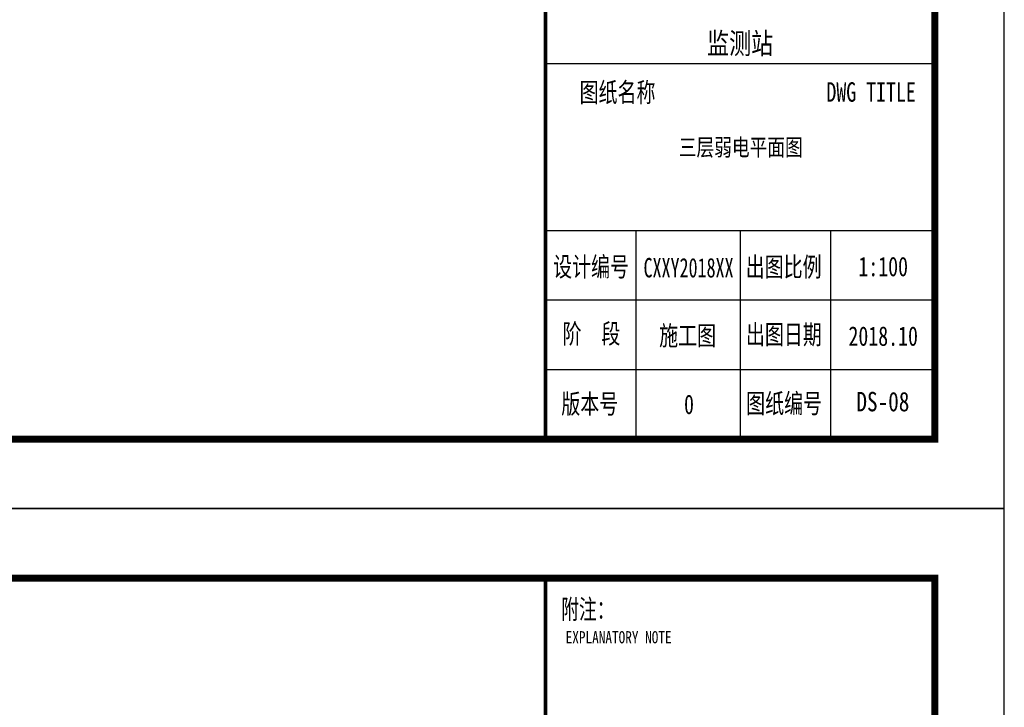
# Model space of a CAD drawing. Extents: x 427948 to 764348, y 274849 to 601549.
# Tile 122 of 212: x 750184 to 764348, y 390794 to 400677. Entities that reach past the tile are written whole.
import ezdxf
from ezdxf.enums import TextEntityAlignment as Align

# ---------------------------------------------------------------- set-up
doc = ezdxf.new("R2010")
doc.units = 0
doc.header["$LTSCALE"] = 1000
doc.header["$MEASUREMENT"] = 0
doc.layers.get('0').update_dxf_attribs({"linetype": 'CONTINUOUS'})
doc.layers.add('PUB_TITLE', color=4, linetype='CONTINUOUS')
doc.layers.add('TK', color=7, linetype='CONTINUOUS')
doc.styles.add('-宋体', font='txt', dxfattribs={"width": 0.8})
doc.styles.add('TKHZ1', font='txt', dxfattribs={"width": 0.8})

# ---------------------------------------------------------------- blocks, each defined once
blk = doc.blocks.new('24')
at = {"color": 4}
for p, q in [((-1110889, 145319), (-1110889, 202719)), ((-1110889, 147726), (-1110889, 147726)), ((-1116547, 145319), (-1110889, 145319))]:
    blk.add_line(p, q, dxfattribs=at)
at = {"layer": 'PUB_TITLE'}
for p, q in [((-1116489, 202719), (-1110889, 202719)), ((-1110889, 145319), (-1110889, 202719)), ((-1116489, 150719), (-1110889, 150719)), ((-1116489, 148319), (-1110889, 148319)), ((-1115189, 148319), (-1115189, 145319)), ((-1113689, 148319), (-1113689, 145319)), ((-1112389, 148319), (-1112389, 145319)), ((-1116489, 147319), (-1110889, 147319)), ((-1116489, 146319), (-1110889, 146319))]:
    blk.add_line(p, q, dxfattribs=at)
at = {"layer": 'PUB_TITLE', "linetype": 'Continuous'}
blk.add_lwpolyline([(-1193989, 144319), (-1109889, 144319), (-1109889, 203719), (-1193989, 203719)], close=True, dxfattribs=at)
at = {"layer": 'PUB_TITLE', "linetype": 'Continuous', "const_width": 100}
blk.add_lwpolyline([(-1191489, 145319), (-1110889, 145319), (-1110889, 202719), (-1191489, 202719)], close=True, dxfattribs=at)
at = {"layer": 'PUB_TITLE', "const_width": 50}
blk.add_lwpolyline([(-1116489, 145319), (-1116489, 202719)], dxfattribs=at)
at = {"layer": 'PUB_TITLE', "linetype": 'Continuous', "const_width": 80}
blk.add_lwpolyline([(-1110889, 145319), (-1110889, 202719)], dxfattribs=at)
at = {"layer": 'TK'}
for s, style, width, p in [('附注：', 'TKHZ1', 0.7, (-1116262, 202134)), ('图纸名称', '-宋体', 0.75, (-1115999, 150163)), ('DWG TITLE', '-宋体', 0.75, (-1112448, 150168, 0)), ('设计编号', '-宋体', 0.75, (-1116380, 147656, 0)), ('出图比例', '-宋体', 0.75, (-1113609, 147653, 0)), ('阶  段', '-宋体', 0.75, (-1116244, 146693, 0)), ('施工图', '-宋体', 0.75, (-1114854, 146666, 0)), ('出图日期', '-宋体', 0.75, (-1113606, 146682, 0)), ('版本号', '-宋体', 0.75, (-1116261, 145685, 0)), ('0', '-宋体', 0.75, (-1114496, 145678, 0)), ('图纸编号', '-宋体', 0.75, (-1113602, 145691, 0))]:
    blk.add_text(s, height=280, dxfattribs=dict(at, style=style, width=width)).set_placement(p)
at = {"layer": 'TK', "style": 'TKHZ1', "width": 0.8}
blk.add_text('EXPLANATORY NOTE', height=175, dxfattribs=at).set_placement((-1115437, 201870), align=Align.MIDDLE)
at = {"layer": 'TK'}
for s, height, style, width, p in [('监测站', 304.9, 'TKHZ1', 0.8, (-1113689, 150855)), ('CXXY2018XX', 280, '-宋体', 0.68, (-1114431, 147642)), ('1:100', 280, '-宋体', 0.75, (-1111631, 147659)), ('2018.10', 280, '-宋体', 0.75, (-1111631, 146659))]:
    blk.add_text(s, height=height, dxfattribs=dict(at, style=style, width=width)).set_placement(p, align=Align.CENTER)

msp = doc.modelspace()

# ---------------------------------------------------------------- block references
for p in [(1874236.9, 249330.5), (1874236.9, 189930.5)]:
    msp.add_blockref('24', p)

# ---------------------------------------------------------------- texts
at = {"style": 'TKHZ1', "width": 0.8}
msp.add_text('三层弱电平面图', height=245, dxfattribs=at).set_placement((760556.7, 398721.4), align=Align.CENTER)
at = {"layer": 'TK', "style": 'TKHZ1', "width": 0.8}
msp.add_text('DS-08', height=280, dxfattribs=at).set_placement((762601.6, 395047.6), align=Align.CENTER)

doc.saveas('drawing.dxf')
